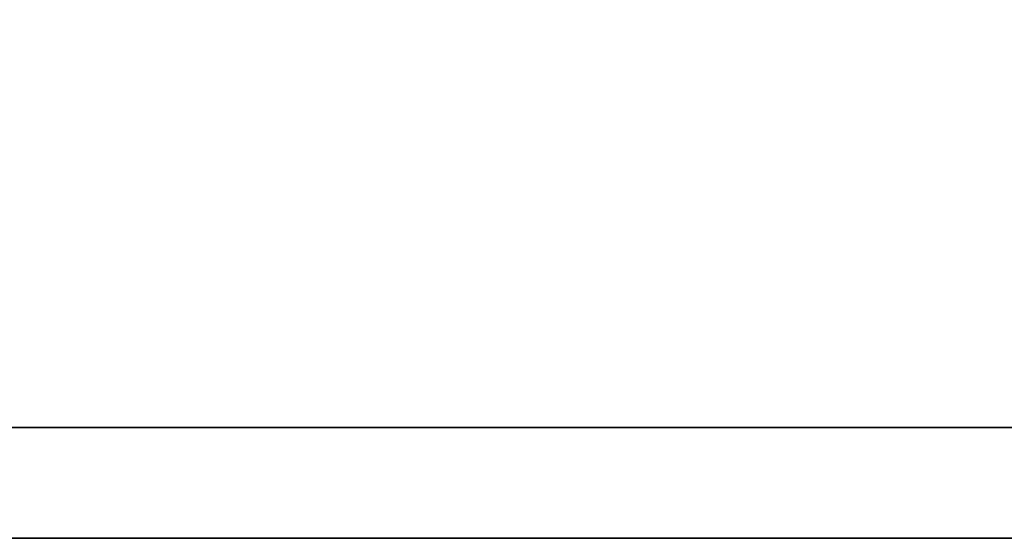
# Model space of a CAD drawing. Header units: millimetres. Extents: x 1382 to 1809, y 124 to 271.
# Tile 35 of 54: x 1709.325 to 1710.515, y 174.976 to 175.603. Entities that reach past the tile are written whole.
import ezdxf

# ---------------------------------------------------------------- set-up
doc = ezdxf.new("R2010")
doc.units = ezdxf.units.MM
doc.layers.add('DIM', color=4, linetype='CONTINUOUS')
doc.layers.add('layer 1', color=7, linetype='CONTINUOUS')

# ---------------------------------------------------------------- blocks, each defined once
blk = doc.blocks.new('TBI MOTION logo(完整正式版)')
at = {"layer": 'layer 1', "color": 22, "lineweight": 35}
blk.add_open_spline([(75.90875, -9.47875), (75.90875, -9.47875), (75.90875, -12.28625), (75.90875, -12.28625), (75.90875, -12.28625), (75.90875, -12.28625), (75.90875, -12.47875), (75.90875, -12.47875), (75.90875, -12.47875), (75.90875, -12.47875), (75.71625, -12.47875), (75.71625, -12.47875), (75.71625, -12.47875), (75.71625, -12.47875), (-88.32874999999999, -12.47875), (-88.32874999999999, -12.47875), (-88.32874999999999, -12.47875), (-88.32874999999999, -12.47875), (-88.32874999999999, -13.29375), (-88.32874999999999, -13.29375), (-88.32874999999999, -13.29375), (-88.32874999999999, -13.29375), (82.89125, -13.29375), (82.89125, -13.29375), (82.89125, -13.29375), (82.89125, -13.29375), (75.90875, -9.47875), (75.90875, -9.47875)], degree=3, knots=[0, 0, 0, 0, 0.1428571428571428, 0.1428571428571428, 0.1428571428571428, 0.1428571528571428, 0.2857142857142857, 0.2857142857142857, 0.2857142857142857, 0.2857142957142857, 0.4285714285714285, 0.4285714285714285, 0.4285714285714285, 0.4285714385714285, 0.5714285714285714, 0.5714285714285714, 0.5714285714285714, 0.5714285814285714, 0.7142857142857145, 0.7142857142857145, 0.7142857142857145, 0.7142857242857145, 0.8571428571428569, 0.8571428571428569, 0.8571428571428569, 0.8571428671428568, 1, 1, 1, 1], dxfattribs=at)

msp = doc.modelspace()

# ---------------------------------------------------------------- block references
at = {"layer": 'DIM', "color": 7, "xscale": 0.1641908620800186, "yscale": 0.1641908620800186, "zscale": 0.1641908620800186}
msp.add_blockref('TBI MOTION logo(完整正式版)', (1717.71180533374, 177.1589187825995), dxfattribs=at)

doc.saveas('drawing.dxf')
